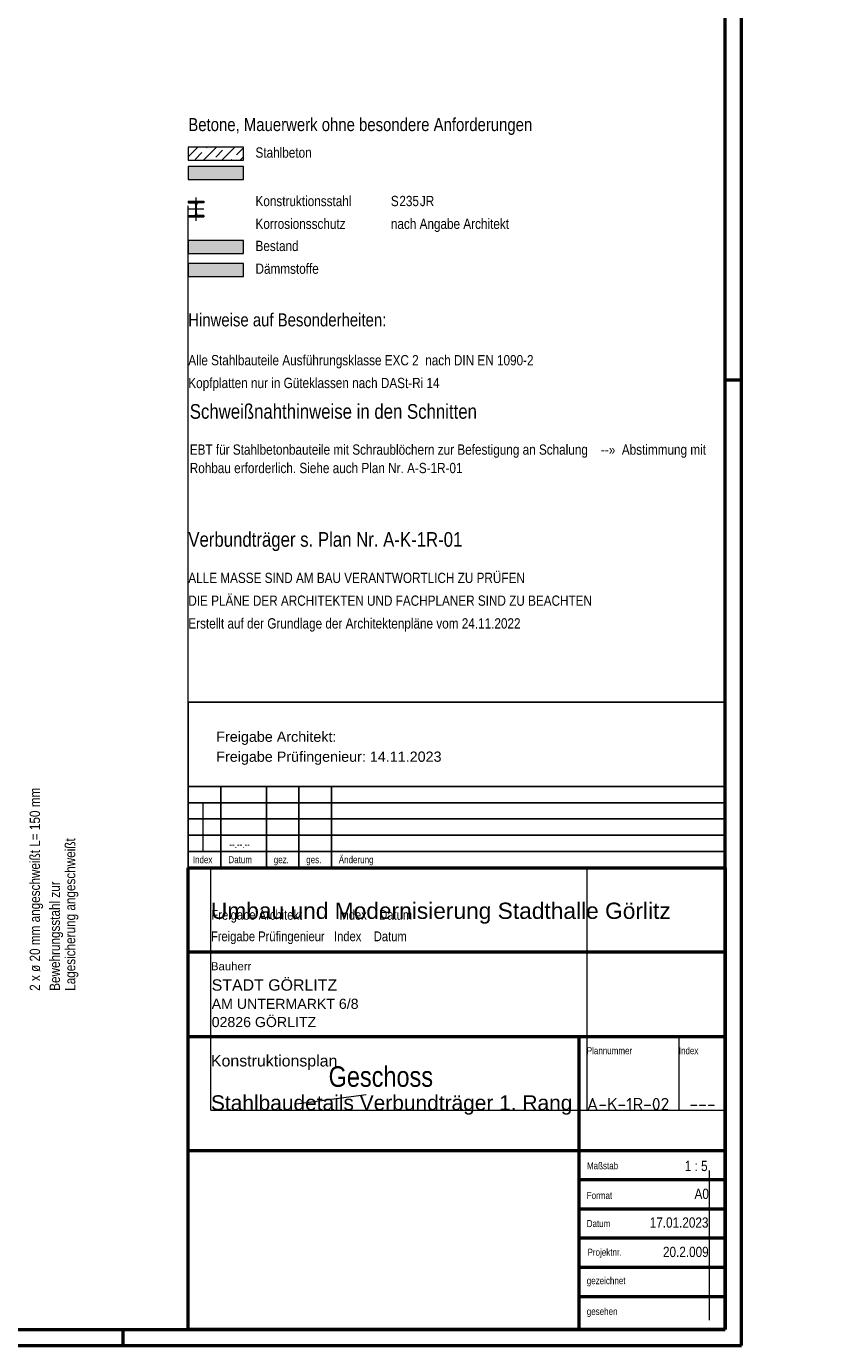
# Model space of a CAD drawing. Header units: millimetres. Extents: x 0 to 6.08, y 0 to 5.27.
# Tile 47 of 54: x 4.85 to 6.08, y 0 to 2.03. Entities that reach past the tile are written whole.
import ezdxf
from ezdxf.enums import TextEntityAlignment as Align

# ---------------------------------------------------------------- set-up
doc = ezdxf.new("R2010")
doc.units = ezdxf.units.MM
doc.linetypes.add('DASHDOT', pattern=[1, 0.5, -0.25, 0, -0.25])
doc.styles.add('Arial', font='arial.ttf')
doc.styles.add('Arial Narrow', font='ARIALN.TTF')
doc.styles.add('isocp', font='isocp', dxfattribs={"width": 1.1})

msp = doc.modelspace()

# ---------------------------------------------------------------- hatches: boundary and pattern name
at = {"lineweight": 13}
h = msp.add_hatch(dxfattribs=at)
h.set_pattern_fill('bB', color=6, scale=0.01, angle=45, style=0, pattern_type=2)
h.set_pattern_definition([(45, (0, 0), (-0.014142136, 0.014142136), [0.015, -0.01]), (45, (-0.007071, 0.007071), (-0.014142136, 0.014142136), [])])
h.paths.add_polyline_path([(5.18, 1.842964), (5.18, 1.822964), (5.095, 1.822964), (5.095, 1.842964)])
at = {"lineweight": 18, "true_color": 0xd0ffd0}
msp.add_hatch(color=254, dxfattribs=at).paths.add_polyline_path([(5.18, 1.813285), (5.18, 1.793285), (5.095, 1.793285), (5.095, 1.813285)])
at = {"lineweight": 18, "true_color": 0x000000}
msp.add_hatch(color=18, dxfattribs=at).paths.add_polyline_path([(5.095, 1.735966), (5.119, 1.735966), (5.119, 1.738166), (5.11005, 1.738166), (5.110009, 1.738166), (5.109967, 1.738167), (5.109926, 1.738169), (5.109884, 1.738171), (5.109843, 1.738175), (5.109802, 1.738179), (5.109761, 1.738183), (5.10972, 1.738189), (5.109679, 1.738195), (5.109638, 1.738201), (5.109597, 1.738209), (5.109556, 1.738217), (5.109516, 1.738226), (5.109476, 1.738235), (5.109436, 1.738246), (5.109396, 1.738257), (5.109356, 1.738268), (5.109316, 1.738281), (5.109277, 1.738294), (5.109238, 1.738307), (5.109199, 1.738322), (5.10916, 1.738337), (5.109122, 1.738352), (5.109084, 1.738369), (5.109046, 1.738386), (5.109009, 1.738403), (5.108972, 1.738422), (5.108935, 1.738441), (5.108898, 1.73846), (5.108862, 1.73848), (5.108826, 1.738501), (5.108791, 1.738523), (5.108756, 1.738545), (5.108721, 1.738567), (5.108687, 1.738591), (5.108653, 1.738614), (5.108619, 1.738639), (5.108586, 1.738664), (5.108554, 1.738689), (5.108521, 1.738715), (5.10849, 1.738742), (5.108459, 1.738769), (5.108428, 1.738797), (5.108397, 1.738825), (5.108368, 1.738854), (5.108338, 1.738883), (5.10831, 1.738913), (5.108281, 1.738943), (5.108254, 1.738974), (5.108226, 1.739005), (5.1082, 1.739037), (5.108174, 1.739069), (5.108148, 1.739102), (5.108123, 1.739135), (5.108099, 1.739168), (5.108075, 1.739202), (5.108052, 1.739237), (5.108029, 1.739271), (5.108007, 1.739306), (5.107985, 1.739342), (5.107965, 1.739378), (5.107944, 1.739414), (5.107925, 1.73945), (5.107906, 1.739487), (5.107888, 1.739524), (5.10787, 1.739562), (5.107853, 1.7396), (5.107837, 1.739638), (5.107821, 1.739676), (5.107806, 1.739715), (5.107792, 1.739753), (5.107778, 1.739793), (5.107765, 1.739832), (5.107753, 1.739871), (5.107741, 1.739911), (5.10773, 1.739951), (5.10772, 1.739991), (5.10771, 1.740032), (5.107701, 1.740072), (5.107693, 1.740113), (5.107686, 1.740153), (5.107679, 1.740194), (5.107673, 1.740235), (5.107667, 1.740276), (5.107663, 1.740318), (5.107659, 1.740359), (5.107656, 1.7404), (5.107653, 1.740441), (5.107651, 1.740483), (5.10765, 1.740524), (5.10765, 1.740566), (5.10765, 1.755366), (5.10765, 1.755407), (5.107651, 1.755449), (5.107653, 1.75549), (5.107656, 1.755531), (5.107659, 1.755573), (5.107663, 1.755614), (5.107667, 1.755655), (5.107673, 1.755696), (5.107679, 1.755737), (5.107686, 1.755778), (5.107693, 1.755819), (5.107701, 1.755859), (5.10771, 1.7559), (5.10772, 1.75594), (5.10773, 1.75598), (5.107741, 1.75602), (5.107753, 1.75606), (5.107765, 1.756099), (5.107778, 1.756139), (5.107792, 1.756178), (5.107806, 1.756217), (5.107821, 1.756255), (5.107837, 1.756294), (5.107853, 1.756332), (5.10787, 1.75637), (5.107888, 1.756407), (5.107906, 1.756444), (5.107925, 1.756481), (5.107944, 1.756518), (5.107965, 1.756554), (5.107985, 1.75659), (5.108007, 1.756625), (5.108029, 1.75666), (5.108052, 1.756695), (5.108075, 1.756729), (5.108099, 1.756763), (5.108123, 1.756796), (5.108148, 1.756829), (5.108174, 1.756862), (5.1082, 1.756894), (5.108226, 1.756926), (5.108254, 1.756957), (5.108281, 1.756988), (5.10831, 1.757018), (5.108338, 1.757048), (5.108368, 1.757077), (5.108397, 1.757106), (5.108428, 1.757134), (5.108459, 1.757162), (5.10849, 1.757189), (5.108521, 1.757216), (5.108554, 1.757242), (5.108586, 1.757268), (5.108619, 1.757293), (5.108653, 1.757317), (5.108687, 1.757341), (5.108721, 1.757364), (5.108756, 1.757387), (5.108791, 1.757409), (5.108826, 1.75743), (5.108862, 1.757451), (5.108898, 1.757471), (5.108935, 1.757491), (5.108972, 1.75751), (5.109009, 1.757528), (5.109046, 1.757546), (5.109084, 1.757563), (5.109122, 1.757579), (5.10916, 1.757595), (5.109199, 1.75761), (5.109238, 1.757624), (5.109277, 1.757638), (5.109316, 1.757651), (5.109356, 1.757663), (5.109396, 1.757675), (5.109436, 1.757686), (5.109476, 1.757696), (5.109516, 1.757706), (5.109556, 1.757714), (5.109597, 1.757723), (5.109638, 1.75773), (5.109679, 1.757737), (5.10972, 1.757743), (5.109761, 1.757748), (5.109802, 1.757753), (5.109843, 1.757757), (5.109884, 1.75776), (5.109926, 1.757762), (5.109967, 1.757764), (5.110009, 1.757765), (5.11005, 1.757766), (5.119, 1.757766), (5.119, 1.759966), (5.095, 1.759966), (5.095, 1.757766), (5.10395, 1.757766), (5.103991, 1.757765), (5.104033, 1.757764), (5.104074, 1.757762), (5.104116, 1.75776), (5.104157, 1.757757), (5.104198, 1.757753), (5.104239, 1.757748), (5.10428, 1.757743), (5.104321, 1.757737), (5.104362, 1.75773), (5.104403, 1.757723), (5.104444, 1.757714), (5.104484, 1.757706), (5.104524, 1.757696), (5.104564, 1.757686), (5.104604, 1.757675), (5.104644, 1.757663), (5.104684, 1.757651), (5.104723, 1.757638), (5.104762, 1.757624), (5.104801, 1.75761), (5.10484, 1.757595), (5.104878, 1.757579), (5.104916, 1.757563), (5.104954, 1.757546), (5.104991, 1.757528), (5.105028, 1.75751), (5.105065, 1.757491), (5.105102, 1.757471), (5.105138, 1.757451), (5.105174, 1.75743), (5.105209, 1.757409), (5.105244, 1.757387), (5.105279, 1.757364), (5.105313, 1.757341), (5.105347, 1.757317), (5.105381, 1.757293), (5.105414, 1.757268), (5.105446, 1.757242), (5.105479, 1.757216), (5.10551, 1.757189), (5.105541, 1.757162), (5.105572, 1.757134), (5.105603, 1.757106), (5.105632, 1.757077), (5.105662, 1.757048), (5.10569, 1.757018), (5.105719, 1.756988), (5.105746, 1.756957), (5.105774, 1.756926), (5.1058, 1.756894), (5.105826, 1.756862), (5.105852, 1.756829), (5.105877, 1.756796), (5.105901, 1.756763), (5.105925, 1.756729), (5.105948, 1.756695), (5.105971, 1.75666), (5.105993, 1.756625), (5.106015, 1.75659), (5.106035, 1.756554), (5.106056, 1.756518), (5.106075, 1.756481), (5.106094, 1.756444), (5.106112, 1.756407), (5.10613, 1.75637), (5.106147, 1.756332), (5.106163, 1.756294), (5.106179, 1.756255), (5.106194, 1.756217), (5.106208, 1.756178), (5.106222, 1.756139), (5.106235, 1.756099), (5.106247, 1.75606), (5.106259, 1.75602), (5.10627, 1.75598), (5.10628, 1.75594), (5.10629, 1.7559), (5.106299, 1.755859), (5.106307, 1.755819), (5.106314, 1.755778), (5.106321, 1.755737), (5.106327, 1.755696), (5.106333, 1.755655), (5.106337, 1.755614), (5.106341, 1.755573), (5.106344, 1.755531), (5.106347, 1.75549), (5.106349, 1.755449), (5.10635, 1.755407), (5.10635, 1.755366), (5.10635, 1.740566), (5.10635, 1.740524), (5.106349, 1.740483), (5.106347, 1.740441), (5.106344, 1.7404), (5.106341, 1.740359), (5.106337, 1.740318), (5.106333, 1.740276), (5.106327, 1.740235), (5.106321, 1.740194), (5.106314, 1.740153), (5.106307, 1.740113), (5.106299, 1.740072), (5.10629, 1.740032), (5.10628, 1.739991), (5.10627, 1.739951), (5.106259, 1.739911), (5.106247, 1.739871), (5.106235, 1.739832), (5.106222, 1.739793), (5.106208, 1.739753), (5.106194, 1.739715), (5.106179, 1.739676), (5.106163, 1.739638), (5.106147, 1.7396), (5.10613, 1.739562), (5.106112, 1.739524), (5.106094, 1.739487), (5.106075, 1.73945), (5.106056, 1.739414), (5.106035, 1.739378), (5.106015, 1.739342), (5.105993, 1.739306), (5.105971, 1.739271), (5.105948, 1.739237), (5.105925, 1.739202), (5.105901, 1.739168), (5.105877, 1.739135), (5.105852, 1.739102), (5.105826, 1.739069), (5.1058, 1.739037), (5.105774, 1.739005), (5.105746, 1.738974), (5.105719, 1.738943), (5.10569, 1.738913), (5.105662, 1.738883), (5.105632, 1.738854), (5.105603, 1.738825), (5.105572, 1.738797), (5.105541, 1.738769), (5.10551, 1.738742), (5.105479, 1.738715), (5.105446, 1.738689), (5.105414, 1.738664), (5.105381, 1.738639), (5.105347, 1.738614), (5.105313, 1.738591), (5.105279, 1.738567), (5.105244, 1.738545), (5.105209, 1.738523), (5.105174, 1.738501), (5.105138, 1.73848), (5.105102, 1.73846), (5.105065, 1.738441), (5.105028, 1.738422), (5.104991, 1.738403), (5.104954, 1.738386), (5.104916, 1.738369), (5.104878, 1.738352), (5.10484, 1.738337), (5.104801, 1.738322), (5.104762, 1.738307), (5.104723, 1.738294), (5.104684, 1.738281), (5.104644, 1.738268), (5.104604, 1.738257), (5.104564, 1.738246), (5.104524, 1.738235), (5.104484, 1.738226), (5.104444, 1.738217), (5.104403, 1.738209), (5.104362, 1.738201), (5.104321, 1.738195), (5.10428, 1.738189), (5.104239, 1.738183), (5.104198, 1.738179), (5.104157, 1.738175), (5.104116, 1.738171), (5.104074, 1.738169), (5.104033, 1.738167), (5.103991, 1.738166), (5.10395, 1.738166), (5.095, 1.738166)])
at = {"lineweight": 13, "true_color": 0xe9e9e9}
msp.add_hatch(color=254, dxfattribs=at).paths.add_polyline_path([(5.095, 1.679415), (5.18, 1.679415), (5.18, 1.699415), (5.095, 1.699415)])
at = {"lineweight": 18, "true_color": 0xe0ddbe}
msp.add_hatch(color=254, dxfattribs=at).paths.add_polyline_path([(5.18, 1.664415), (5.18, 1.644415), (5.095, 1.644415), (5.095, 1.664415)])

# ---------------------------------------------------------------- linework, layer by layer
at = {"color": 4, "linetype": 'Continuous', "lineweight": 50}
for p, q in [((5.945, 0), (5.945, 4.205)), ((5.92, 0.025), (5.92, 4.18)), ((5.095, 0.025), (5.095, 0.735)), ((5.095, 0.735), (5.92, 0.735)), ((5.92, 0.735), (5.92, 0.175)), ((5.92, 0.605), (5.095, 0.605)), ((5.92, 0.5), (5.92, 0.475)), ((5.92, 0.475), (5.095, 0.475)), ((5.695, 0.475), (5.695, 0.025)), ((5.095, 0.3), (5.92, 0.3)), ((5.92, 0.255), (5.695, 0.255)), ((5.92, 0.21), (5.695, 0.21)), ((5.92, 0.165), (5.695, 0.165)), ((5.92, 0.175), (5.92, 0.025)), ((5.92, 0.12), (5.695, 0.12)), ((5.92, 0.075), (5.695, 0.075)), ((0.1, 0.025), (5.92, 0.025)), ((5.92, 0.025), (5.095, 0.025)), ((5.662299, 0.025), (5.197342, 0.025)), ((0, 0), (5.945, 0))]:
    msp.add_line(p, q, dxfattribs=at)
at = {"color": 3, "linetype": 'Continuous', "lineweight": 25}
for p, q in [((5.92, 0.86), (5.92, 1.893111)), ((5.92, 0.977518), (5.92, 1.893111)), ((5.095, 0.98981), (5.92, 0.98981)), ((5.095, 0.98981), (5.095, 0.86)), ((5.095, 0.98981), (5.92, 0.98981)), ((5.095, 0.98981), (5.095, 0.977518)), ((5.095, 0.735), (5.095, 0.86)), ((5.92, 0.86), (5.095, 0.86)), ((5.145, 0.735), (5.145, 0.86)), ((5.215, 0.735), (5.215, 0.86)), ((5.265, 0.735), (5.265, 0.86)), ((5.315, 0.735), (5.315, 0.86)), ((5.92, 0.735), (5.92, 0.86)), ((5.095, 0.835), (5.92, 0.835)), ((5.095, 0.81), (5.92, 0.81)), ((5.095, 0.785), (5.92, 0.785)), ((5.095, 0.76), (5.92, 0.76))]:
    msp.add_line(p, q, dxfattribs=at)
at = {"color": 5, "linetype": 'Continuous', "lineweight": 18}
for p, q in [((5.18, 1.842964), (5.095, 1.842964)), ((5.095, 1.842964), (5.095, 1.822964)), ((5.18, 1.822964), (5.18, 1.842964)), ((5.095, 1.822964), (5.18, 1.822964)), ((5.18, 1.813285), (5.095, 1.813285)), ((5.095, 1.813285), (5.095, 1.793285)), ((5.18, 1.793285), (5.18, 1.813285)), ((5.095, 1.793285), (5.18, 1.793285)), ((5.095, 1.759966), (5.119, 1.759966)), ((5.095, 1.759966), (5.095, 1.757766)), ((5.095, 1.757766), (5.10395, 1.757766)), ((5.10635, 1.740566), (5.10635, 1.755366)), ((5.10765, 1.740566), (5.10765, 1.755366)), ((5.119, 1.757766), (5.11005, 1.757766)), ((5.119, 1.759966), (5.119, 1.757766)), ((5.095, 1.738166), (5.10395, 1.738166)), ((5.095, 1.738166), (5.095, 1.735966)), ((5.095, 1.735966), (5.119, 1.735966)), ((5.119, 1.738166), (5.11005, 1.738166)), ((5.119, 1.738166), (5.119, 1.735966)), ((5.18, 1.699415), (5.095, 1.699415)), ((5.095, 1.699415), (5.095, 1.679415)), ((5.18, 1.679415), (5.18, 1.699415)), ((5.095, 1.679415), (5.18, 1.679415)), ((5.18, 1.664415), (5.095, 1.664415)), ((5.095, 1.664415), (5.095, 1.644415)), ((5.18, 1.644415), (5.18, 1.664415)), ((5.095, 1.644415), (5.18, 1.644415))]:
    msp.add_line(p, q, dxfattribs=at)
at = {"color": 9, "linetype": 'DASHDOT', "lineweight": 0, "ltscale": 0.05}
for p, q in [((5.107, 1.729966), (5.107, 1.765966)), ((5.119, 1.747966), (5.095, 1.747966))]:
    msp.add_line(p, q, dxfattribs=at)
at = {"color": 9, "linetype": 'Continuous', "lineweight": 0}
for p, q in [((5.095, 0.84), (5.095, 1.753064)), ((5.1004, 1.759966), (5.1004, 1.757766)), ((5.10535, 1.755366), (5.10865, 1.755366)), ((5.1136, 1.759966), (5.1136, 1.757766)), ((5.10535, 1.740566), (5.10865, 1.740566)), ((5.117537, 0.835), (5.117537, 0.76)), ((5.129752, 0.361998), (5.129752, 0.735)), ((5.707295, 0.735), (5.707295, 0.361998)), ((5.84868, 0.475), (5.84868, 0.361998)), ((5.368467, 0.385631), (5.261011, 0.371165)), ((5.129752, 0.361998), (5.92, 0.361998)), ((5.895183, 0.269576), (5.895183, 0.039337))]:
    msp.add_line(p, q, dxfattribs=at)
at = {"color": 4, "linetype": 'Continuous', "lineweight": 50, "ltscale": 40}
for p, q in [((5.945, 1.485), (5.92, 1.485)), ((4.995, 0), (4.995, 0.025))]:
    msp.add_line(p, q, dxfattribs=at)
at = {"color": 5, "linetype": 'Continuous', "lineweight": 18}
for centre, start, end in [((5.10395, 1.755366), 0, 90), ((5.11005, 1.755366), 90, 180), ((5.10395, 1.740566), 270, 0), ((5.11005, 1.740566), 180, 270)]:
    msp.add_arc(centre, 0.0024, start, end, dxfattribs=at)

# ---------------------------------------------------------------- texts
at = {"color": 2, "lineweight": 35}
for s, height, style, p in [('Betone, Mauerwerk ohne besondere Anforderungen', 0.02, 'Arial Narrow', (5.095, 1.867964)), ('Stahlbeton', 0.01575, 'Arial Narrow', (5.198246, 1.827001)), ('Konstruktionsstahl', 0.01575, 'Arial Narrow', (5.198246, 1.75251)), ('S', 0.01575, 'Arial Narrow', (5.406263, 1.75251)), ('235', 0.01575, 'Arial Narrow', (5.419313, 1.75251)), ('JR', 0.01575, 'Arial Narrow', (5.450859, 1.75251)), ('Korrosionsschutz', 0.01575, 'Arial Narrow', (5.198246, 1.71751)), ('nach Angabe Architekt', 0.01575, 'Arial Narrow', (5.406263, 1.71751)), ('Bestand', 0.01575, 'Arial Narrow', (5.198246, 1.683452)), ('Dämmstoffe', 0.01575, 'Arial Narrow', (5.198246, 1.648452)), ('Hinweise auf Besonderheiten:', 0.02, 'Arial Narrow', (5.09486, 1.567586)), ('Alle Stahlbauteile Ausführungsklasse EXC 2  nach DIN EN 1090-2', 0.01575, 'Arial Narrow', (5.095, 1.507682)), ('Kopfplatten nur in Güteklassen nach DASt-Ri 14', 0.01575, 'Arial Narrow', (5.095, 1.472682)), ('EBT für Stahlbetonbauteile mit Schraublöchern zur Befestigung an Schalung    --»  Abstimmung mit', 0.01575, 'Arial Narrow', (5.097249, 1.370213)), ('Rohbau erforderlich. Siehe auch Plan Nr. A-S-1R-01', 0.01575, 'Arial Narrow', (5.097249, 1.341863)), ('ALLE MASSE SIND AM BAU VERANTWORTLICH ZU PRÜFEN', 0.01575, 'Arial Narrow', (5.095, 1.17289)), ('DIE PLÄNE DER ARCHITEKTEN UND FACHPLANER SIND ZU BEACHTEN', 0.01575, 'Arial Narrow', (5.095, 1.13789)), ('Erstellt auf der Grundlage der Architektenpläne vom 24.11.2022', 0.01575, 'Arial Narrow', (5.095, 1.10289)), ('Umbau und Modernisierung Stadthalle Görlitz', 0.025, 'Arial', (5.129752, 0.65629)), ('STADT GÖRLITZ', 0.0175, 'Arial', (5.13091, 0.545877)), ('AM UNTERMARKT 6/8', 0.01555, 'Arial', (5.13091, 0.517887)), ('02826 GÖRLITZ', 0.01555, 'Arial', (5.13091, 0.489897)), ('Konstruktionsplan', 0.0175, 'Arial', (5.129752, 0.429323))]:
    msp.add_text(s, height=height, dxfattribs=dict(at, style=style)).set_placement(p)
at = {"color": 4, "lineweight": 50}
for s, height, style, p in [('Schweißnahthinweise in den Schnitten', 0.0225, 'Arial Narrow', (5.097249, 1.425524)), ('Verbundträger s. Plan Nr. A-K-1R-01', 0.0225, 'Arial Narrow', (5.095, 1.228654)), ('Stahlbaudetails Verbundträger 1. Rang', 0.023, 'Arial', (5.129752, 0.361998))]:
    msp.add_text(s, height=height, dxfattribs=dict(at, style=style)).set_placement(p)
at = {"color": 9, "lineweight": 0}
for s, height, style, p in [('Freigabe Architekt:', 0.01575, 'Arial', (5.137969, 0.928622)), ('--.--.--', 0.01075, 'Arial Narrow', (5.158089, 0.765446)), ('Freigabe Architekt            Index    Datum', 0.015, 'Arial Narrow', (5.130475, 0.655)), ('Freigabe Prüfingenieur   Index    Datum', 0.015, 'Arial Narrow', (5.129752, 0.621983)), ('Geschoss', 0.0315, 'Arial Narrow', (5.310606, 0.39803))]:
    msp.add_text(s, height=height, dxfattribs=dict(at, style=style)).set_placement(p)
at = {"color": 3, "lineweight": 25}
for s, height, style, p in [('Freigabe Prüfingenieur: 14.11.2023', 0.01575, 'Arial', (5.137969, 0.897931)), ('Index', 0.01075, 'Arial Narrow', (5.101895, 0.741991)), ('Datum', 0.01075, 'Arial Narrow', (5.156641, 0.741991)), ('Änderung', 0.01075, 'Arial Narrow', (5.326223, 0.741991)), ('gez.', 0.01075, 'Arial Narrow', (5.226223, 0.741991)), ('ges.', 0.01075, 'Arial Narrow', (5.276223, 0.741991)), ('Bauherr', 0.0125, 'Arial', (5.129752, 0.577235)), ('Plannummer', 0.01075, 'Arial Narrow', (5.707295, 0.448197)), ('Index', 0.01075, 'Arial Narrow', (5.84868, 0.448197)), ('Maßstab', 0.01075, 'Arial Narrow', (5.707619, 0.271313)), ('Format', 0.01075, 'Arial Narrow', (5.707295, 0.225571)), ('Datum', 0.01075, 'Arial Narrow', (5.707295, 0.182309)), ('Projektnr.', 0.01075, 'Arial Narrow', (5.708519, 0.138293)), ('gezeichnet', 0.01075, 'Arial Narrow', (5.707295, 0.094507)), ('gesehen', 0.01075, 'Arial Narrow', (5.707295, 0.047237))]:
    msp.add_text(s, height=height, dxfattribs=dict(at, style=style)).set_placement(p)
at = {"color": 3, "lineweight": 25, "style": 'isocp', "width": 1.15}
for s, p in [('A-K-1R-02', (5.707295, 0.361998)), ('---', (5.865147, 0.361998))]:
    msp.add_text(s, height=0.019, dxfattribs=at).set_placement(p)
at = {"color": 2, "lineweight": 35, "style": 'Arial Narrow'}
for s, p in [('1 : 5', (5.893005, 0.268493)), ('A0', (5.894965, 0.225601)), ('17.01.2023', (5.894323, 0.181409)), ('20.2.009', (5.894665, 0.136231))]:
    msp.add_text(s, height=0.01575, dxfattribs=at).set_placement(p, align=Align.RIGHT)
at = {"color": 2, "lineweight": 35, "insert": (4.871799, 0.545633), "char_height": 0.01575, "attachment_point": 7, "rotation": 90, "line_spacing_factor": 0.9, "style": 'Arial Narrow', "bg_fill": 3, "box_fill_scale": 1.2, "bg_fill_color": 256, "bg_fill_true_color": 13158600, "bg_fill_transparency": 0}
msp.add_mtext('2 x ø 20 mm angeschweißt L= 150 mm', dxfattribs=at)

# ---------------------------------------------------------------- next in the draw order: texts
at = {"color": 2, "lineweight": 35, "insert": (4.926109, 0.545633), "char_height": 0.01575, "attachment_point": 7, "rotation": 90, "line_spacing_factor": 0.9, "style": 'Arial Narrow', "bg_fill": 3, "box_fill_scale": 1.2, "bg_fill_color": 256, "bg_fill_true_color": 13158600, "bg_fill_transparency": 0}
msp.add_mtext('Bewehrungsstahl zur{\\P}Lagesicherung angeschweißt', dxfattribs=at)

doc.saveas('drawing.dxf')
